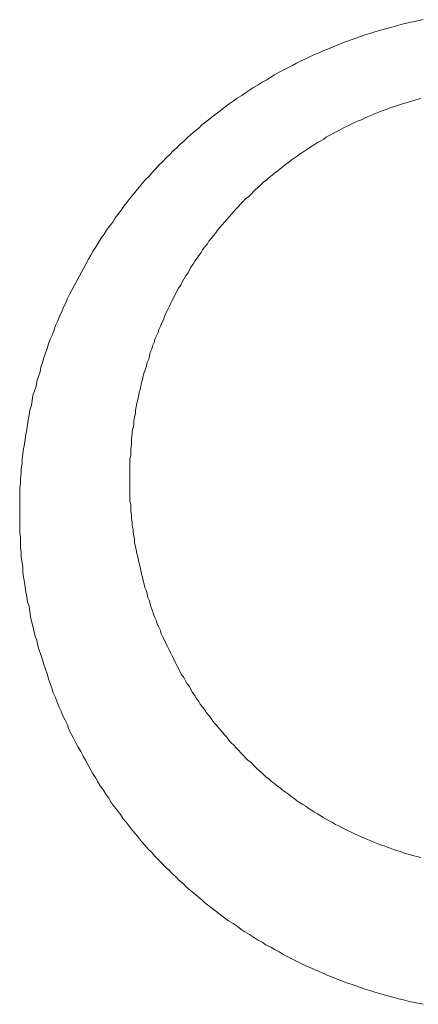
# Model space of a CAD drawing. Header units: millimetres. Extents: x -2274 to 12297, y -16157 to 26321.
# Tile 241 of 256: x -485.754 to -485.244, y -846.264 to -845.006. Entities that reach past the tile are written whole.
import ezdxf

# ---------------------------------------------------------------- set-up
doc = ezdxf.new("R2010")
doc.units = ezdxf.units.MM

msp = doc.modelspace()

# ---------------------------------------------------------------- linework, layer by layer
at = {"color": 253, "lineweight": 13}
for points in [[(-485.2375, -845.0056, 0), (-485.2445, -845.0069, 0), (-485.2505, -845.0082, 0), (-485.2565, -845.0096, 0), (-485.2625, -845.0111, 0), (-485.2685, -845.0127, 0), (-485.2745, -845.0143, 0), (-485.2805, -845.0159, 0), (-485.2875, -845.0176, 0), (-485.2935, -845.0194, 0), (-485.2995, -845.0213, 0), (-485.3055, -845.0231, 0), (-485.3115, -845.0251, 0), (-485.3175, -845.0271, 0), (-485.3235, -845.0292, 0), (-485.3295, -845.0313, 0), (-485.3355, -845.0335, 0), (-485.3415, -845.0357, 0), (-485.3475, -845.038, 0), (-485.3525, -845.0404, 0), (-485.3585, -845.0428, 0), (-485.3645, -845.0452, 0), (-485.3705, -845.0478, 0), (-485.3765, -845.0503, 0), (-485.3825, -845.053, 0), (-485.3875, -845.0557, 0), (-485.3935, -845.0584, 0), (-485.3995, -845.0612, 0), (-485.4045, -845.0641, 0), (-485.4105, -845.067, 0), (-485.4155, -845.0699, 0), (-485.4215, -845.0729, 0), (-485.4275, -845.076, 0), (-485.4325, -845.0791, 0), (-485.4375, -845.0823, 0), (-485.4435, -845.0855, 0), (-485.4485, -845.0888, 0), (-485.4545, -845.0922, 0), (-485.4595, -845.0956, 0), (-485.4645, -845.099, 0), (-485.4695, -845.1025, 0), (-485.4755, -845.106, 0), (-485.4805, -845.1096, 0), (-485.4855, -845.1133, 0), (-485.4905, -845.117, 0), (-485.4955, -845.1207, 0), (-485.5005, -845.1245, 0), (-485.5055, -845.1283, 0), (-485.5105, -845.1322, 0), (-485.5155, -845.1361, 0), (-485.5205, -845.1401, 0), (-485.5245, -845.1442, 0), (-485.5295, -845.1482, 0), (-485.5345, -845.1524, 0), (-485.5395, -845.1565, 0), (-485.5435, -845.1607, 0), (-485.5485, -845.165, 0), (-485.5525, -845.1693, 0), (-485.5575, -845.1736, 0), (-485.5615, -845.178, 0), (-485.5665, -845.1825, 0), (-485.5705, -845.187, 0), (-485.5755, -845.1915, 0), (-485.5795, -845.196, 0), (-485.5835, -845.2006, 0), (-485.5875, -845.2053, 0), (-485.5925, -845.21, 0), (-485.5965, -845.2147, 0), (-485.6005, -845.2195, 0), (-485.6045, -845.2243, 0), (-485.6085, -845.2291, 0), (-485.6125, -845.234, 0), (-485.6165, -845.239, 0), (-485.6205, -845.2439, 0), (-485.6235, -845.2489, 0), (-485.6275, -845.254, 0), (-485.6315, -845.259, 0), (-485.6345, -845.2642, 0), (-485.6385, -845.2693, 0), (-485.6425, -845.2745, 0), (-485.6455, -845.2797, 0), (-485.6495, -845.2849, 0), (-485.6525, -845.2902, 0), (-485.6555, -845.2955, 0), (-485.6595, -845.3009, 0), (-485.6625, -845.3063, 0), (-485.6655, -845.3117, 0), (-485.6685, -845.3171, 0), (-485.6715, -845.3226, 0), (-485.6745, -845.3281, 0), (-485.6775, -845.3336, 0), (-485.6805, -845.3392, 0), (-485.6835, -845.3448, 0), (-485.6865, -845.3504, 0), (-485.6895, -845.356, 0), (-485.6925, -845.3617, 0), (-485.6945, -845.3674, 0), (-485.6975, -845.3731, 0), (-485.6995, -845.3789, 0), (-485.7025, -845.3846, 0), (-485.7045, -845.3904, 0), (-485.7075, -845.3963, 0), (-485.7095, -845.4021, 0), (-485.7115, -845.408, 0), (-485.7145, -845.4138, 0), (-485.7165, -845.4198, 0), (-485.7185, -845.4257, 0), (-485.7205, -845.4316, 0), (-485.7225, -845.4376, 0), (-485.7245, -845.4436, 0), (-485.7265, -845.4496, 0), (-485.7275, -845.4556, 0), (-485.7295, -845.4617, 0), (-485.7315, -845.4677, 0), (-485.7325, -845.4738, 0), (-485.7345, -845.4799, 0), (-485.7365, -845.486, 0), (-485.7375, -845.4921, 0), (-485.7385, -845.4983, 0), (-485.7405, -845.5044, 0), (-485.7415, -845.5106, 0), (-485.7425, -845.5168, 0), (-485.7435, -845.5229, 0), (-485.7445, -845.5291, 0), (-485.7455, -845.5354, 0), (-485.7465, -845.5416, 0), (-485.7475, -845.5478, 0), (-485.7485, -845.5541, 0), (-485.7495, -845.5603, 0), (-485.7505, -845.5666, 0), (-485.7505, -845.5728, 0), (-485.7515, -845.5791, 0), (-485.7515, -845.5854, 0), (-485.7525, -845.5917, 0), (-485.7525, -845.598, 0), (-485.7535, -845.6043, 0), (-485.7535, -845.6106, 0), (-485.7535, -845.6169, 0), (-485.7535, -845.6232, 0), (-485.7535, -845.6295, 0), (-485.7535, -845.6358, 0), (-485.7535, -845.6421, 0), (-485.7535, -845.6485, 0), (-485.7535, -845.6548, 0), (-485.7535, -845.6611, 0), (-485.7525, -845.6674, 0), (-485.7525, -845.6737, 0), (-485.7525, -845.6801, 0), (-485.7515, -845.6864, 0), (-485.7515, -845.6927, 0), (-485.7505, -845.699, 0), (-485.7495, -845.7053, 0), (-485.7495, -845.7116, 0), (-485.7485, -845.7179, 0), (-485.7475, -845.7242, 0), (-485.7465, -845.7305, 0), (-485.7455, -845.7367, 0), (-485.7445, -845.743, 0), (-485.7435, -845.7493, 0), (-485.7415, -845.7555, 0), (-485.7405, -845.7617, 0), (-485.7395, -845.768, 0), (-485.7385, -845.7742, 0), (-485.7365, -845.7804, 0), (-485.7355, -845.7866, 0), (-485.7335, -845.7927, 0), (-485.7315, -845.7989, 0), (-485.7305, -845.805, 0), (-485.7285, -845.8112, 0), (-485.7265, -845.8173, 0), (-485.7245, -845.8234, 0), (-485.7225, -845.8295, 0), (-485.7205, -845.8355, 0), (-485.7185, -845.8416, 0), (-485.7165, -845.8476, 0), (-485.7145, -845.8536, 0), (-485.7125, -845.8596, 0), (-485.7105, -845.8655, 0), (-485.7075, -845.8715, 0), (-485.7055, -845.8774, 0), (-485.7035, -845.8833, 0), (-485.7005, -845.8891, 0), (-485.6985, -845.895, 0), (-485.6955, -845.9008, 0), (-485.6925, -845.9066, 0), (-485.6905, -845.9124, 0), (-485.6875, -845.9181, 0), (-485.6845, -845.9238, 0), (-485.6815, -845.9295, 0), (-485.6785, -845.9351, 0), (-485.6755, -845.9408, 0), (-485.6725, -845.9464, 0), (-485.6695, -845.9519, 0), (-485.6665, -845.9574, 0), (-485.6635, -845.9629, 0), (-485.6605, -845.9684, 0), (-485.6565, -845.9738, 0), (-485.6535, -845.9792, 0), (-485.6505, -845.9846, 0), (-485.6465, -845.9899, 0), (-485.6435, -845.9952, 0), (-485.6395, -846.0004, 0), (-485.6365, -846.0056, 0), (-485.6325, -846.0108, 0), (-485.6285, -846.0159, 0), (-485.6245, -846.021, 0), (-485.6215, -846.0261, 0), (-485.6175, -846.0311, 0), (-485.6135, -846.036, 0), (-485.6095, -846.041, 0), (-485.6055, -846.0458, 0), (-485.6015, -846.0507, 0), (-485.5975, -846.0555, 0), (-485.5935, -846.0602, 0), (-485.5895, -846.0649, 0), (-485.5845, -846.0696, 0), (-485.5805, -846.0742, 0), (-485.5765, -846.0788, 0), (-485.5715, -846.0833, 0), (-485.5675, -846.0878, 0), (-485.5625, -846.0922, 0), (-485.5585, -846.0966, 0), (-485.5535, -846.101, 0), (-485.5495, -846.1053, 0), (-485.5445, -846.1095, 0), (-485.5405, -846.1137, 0), (-485.5355, -846.1179, 0), (-485.5305, -846.122, 0), (-485.5255, -846.1261, 0), (-485.5205, -846.1301, 0), (-485.5165, -846.1341, 0), (-485.5115, -846.138, 0), (-485.5065, -846.1418, 0), (-485.5015, -846.1457, 0), (-485.4965, -846.1494, 0), (-485.4915, -846.1532, 0), (-485.4865, -846.1568, 0), (-485.4805, -846.1604, 0), (-485.4755, -846.164, 0), (-485.4705, -846.1675, 0), (-485.4655, -846.171, 0), (-485.4595, -846.1744, 0), (-485.4545, -846.1778, 0), (-485.4495, -846.1811, 0), (-485.4435, -846.1843, 0), (-485.4385, -846.1875, 0), (-485.4325, -846.1907, 0), (-485.4275, -846.1938, 0), (-485.4215, -846.1968, 0), (-485.4165, -846.1998, 0), (-485.4105, -846.2028, 0), (-485.4055, -846.2057, 0), (-485.3995, -846.2085, 0), (-485.3935, -846.2113, 0), (-485.3885, -846.214, 0), (-485.3825, -846.2166, 0), (-485.3765, -846.2193, 0), (-485.3705, -846.2218, 0), (-485.3645, -846.2243, 0), (-485.3595, -846.2268, 0), (-485.3535, -846.2291, 0), (-485.3475, -846.2315, 0), (-485.3415, -846.2337, 0), (-485.3355, -846.236, 0), (-485.3295, -846.2381, 0), (-485.3235, -846.2402, 0), (-485.3175, -846.2423, 0), (-485.3115, -846.2443, 0), (-485.3055, -846.2462, 0), (-485.2995, -846.2481, 0), (-485.2935, -846.2499, 0), (-485.2875, -846.2517, 0), (-485.2815, -846.2534, 0), (-485.2745, -846.255, 0), (-485.2685, -846.2566, 0), (-485.2625, -846.2581, 0), (-485.2565, -846.2596, 0), (-485.2505, -846.261, 0), (-485.2445, -846.2623, 0), (-485.2375, -846.2636, 0)], [(-485.2405, -846.0761, 0), (-485.2455, -846.075, 0), (-485.2495, -846.0738, 0), (-485.2535, -846.0725, 0), (-485.2585, -846.0712, 0), (-485.2625, -846.0699, 0), (-485.2665, -846.0686, 0), (-485.2715, -846.0672, 0), (-485.2755, -846.0658, 0), (-485.2795, -846.0643, 0), (-485.2835, -846.0628, 0), (-485.2875, -846.0613, 0), (-485.2925, -846.0597, 0), (-485.2965, -846.0581, 0), (-485.3005, -846.0564, 0), (-485.3045, -846.0547, 0), (-485.3085, -846.053, 0), (-485.3125, -846.0512, 0), (-485.3175, -846.0494, 0), (-485.3215, -846.0476, 0), (-485.3255, -846.0457, 0), (-485.3295, -846.0438, 0), (-485.3335, -846.0418, 0), (-485.3375, -846.0399, 0), (-485.3415, -846.0378, 0), (-485.3455, -846.0358, 0), (-485.3495, -846.0337, 0), (-485.3535, -846.0315, 0), (-485.3575, -846.0294, 0), (-485.3615, -846.0272, 0), (-485.3655, -846.0249, 0), (-485.3685, -846.0227, 0), (-485.3725, -846.0203, 0), (-485.3765, -846.018, 0), (-485.3805, -846.0156, 0), (-485.3845, -846.0132, 0), (-485.3875, -846.0107, 0), (-485.3915, -846.0083, 0), (-485.3955, -846.0057, 0), (-485.3995, -846.0032, 0), (-485.4025, -846.0006, 0), (-485.4065, -845.998, 0), (-485.4095, -845.9953, 0), (-485.4135, -845.9927, 0), (-485.4175, -845.9899, 0), (-485.4205, -845.9872, 0), (-485.4245, -845.9844, 0), (-485.4275, -845.9816, 0), (-485.4315, -845.9788, 0), (-485.4345, -845.9759, 0), (-485.4385, -845.973, 0), (-485.4415, -845.97, 0), (-485.4445, -845.9671, 0), (-485.4485, -845.9641, 0), (-485.4515, -845.9611, 0), (-485.4545, -845.958, 0), (-485.4575, -845.9549, 0), (-485.4615, -845.9518, 0), (-485.4645, -845.9487, 0), (-485.4675, -845.9455, 0), (-485.4705, -845.9423, 0), (-485.4735, -845.9391, 0), (-485.4765, -845.9358, 0), (-485.4795, -845.9325, 0), (-485.4835, -845.9292, 0), (-485.4865, -845.9259, 0), (-485.4885, -845.9225, 0), (-485.4915, -845.9192, 0), (-485.4945, -845.9157, 0), (-485.4975, -845.9123, 0), (-485.5005, -845.9088, 0), (-485.5035, -845.9054, 0), (-485.5065, -845.9018, 0), (-485.5085, -845.8983, 0), (-485.5115, -845.8947, 0), (-485.5145, -845.8912, 0), (-485.5165, -845.8875, 0), (-485.5195, -845.8839, 0), (-485.5225, -845.8802, 0), (-485.5245, -845.8766, 0), (-485.5275, -845.8729, 0), (-485.5295, -845.8691, 0), (-485.5325, -845.8654, 0), (-485.5345, -845.8616, 0), (-485.5365, -845.8578, 0), (-485.5395, -845.854, 0), (-485.5415, -845.8502, 0), (-485.5435, -845.8463, 0), (-485.5465, -845.8424, 0), (-485.5485, -845.8385, 0), (-485.5505, -845.8346, 0), (-485.5525, -845.8307, 0), (-485.5545, -845.8267, 0), (-485.5565, -845.8227, 0), (-485.5585, -845.8187, 0), (-485.5605, -845.8147, 0), (-485.5625, -845.8107, 0), (-485.5645, -845.8066, 0), (-485.5665, -845.8025, 0), (-485.5685, -845.7985, 0), (-485.5705, -845.7944, 0), (-485.5725, -845.7902, 0), (-485.5735, -845.7861, 0), (-485.5755, -845.782, 0), (-485.5775, -845.7778, 0), (-485.5785, -845.7736, 0), (-485.5805, -845.7694, 0), (-485.5825, -845.7652, 0), (-485.5835, -845.761, 0), (-485.5855, -845.7568, 0), (-485.5865, -845.7525, 0), (-485.5875, -845.7482, 0), (-485.5895, -845.744, 0), (-485.5905, -845.7397, 0), (-485.5915, -845.7354, 0), (-485.5935, -845.7311, 0), (-485.5945, -845.7268, 0), (-485.5955, -845.7224, 0), (-485.5965, -845.7181, 0), (-485.5975, -845.7137, 0), (-485.5985, -845.7094, 0), (-485.5995, -845.705, 0), (-485.6005, -845.7006, 0), (-485.6015, -845.6962, 0), (-485.6025, -845.6919, 0), (-485.6035, -845.6875, 0), (-485.6045, -845.683, 0), (-485.6055, -845.6786, 0), (-485.6065, -845.6742, 0), (-485.6065, -845.6698, 0), (-485.6075, -845.6653, 0), (-485.6085, -845.6609, 0), (-485.6085, -845.6564, 0), (-485.6095, -845.652, 0), (-485.6095, -845.6475, 0), (-485.6105, -845.6431, 0), (-485.6105, -845.6386, 0), (-485.6115, -845.6341, 0), (-485.6115, -845.6297, 0), (-485.6115, -845.6252, 0), (-485.6125, -845.6207, 0), (-485.6125, -845.6162, 0), (-485.6125, -845.6118, 0), (-485.6125, -845.6073, 0), (-485.6125, -845.6028, 0), (-485.6125, -845.5983, 0), (-485.6125, -845.5938, 0), (-485.6125, -845.5893, 0), (-485.6125, -845.5849, 0), (-485.6125, -845.5804, 0), (-485.6125, -845.5759, 0), (-485.6125, -845.5714, 0), (-485.6125, -845.5669, 0), (-485.6115, -845.5625, 0), (-485.6115, -845.558, 0), (-485.6115, -845.5535, 0), (-485.6105, -845.549, 0), (-485.6105, -845.5446, 0), (-485.6105, -845.5401, 0), (-485.6095, -845.5357, 0), (-485.6095, -845.5312, 0), (-485.6085, -845.5268, 0), (-485.6075, -845.5223, 0), (-485.6075, -845.5179, 0), (-485.6065, -845.5134, 0), (-485.6055, -845.509, 0), (-485.6055, -845.5046, 0), (-485.6045, -845.5002, 0), (-485.6035, -845.4958, 0), (-485.6025, -845.4914, 0), (-485.6015, -845.487, 0), (-485.6005, -845.4826, 0), (-485.5995, -845.4782, 0), (-485.5985, -845.4739, 0), (-485.5975, -845.4695, 0), (-485.5965, -845.4652, 0), (-485.5955, -845.4608, 0), (-485.5945, -845.4565, 0), (-485.5925, -845.4522, 0), (-485.5915, -845.4479, 0), (-485.5905, -845.4436, 0), (-485.5885, -845.4393, 0), (-485.5875, -845.435, 0), (-485.5865, -845.4308, 0), (-485.5845, -845.4265, 0), (-485.5835, -845.4223, 0), (-485.5815, -845.4181, 0), (-485.5805, -845.4139, 0), (-485.5785, -845.4097, 0), (-485.5765, -845.4055, 0), (-485.5755, -845.4014, 0), (-485.5735, -845.3972, 0), (-485.5715, -845.3931, 0), (-485.5695, -845.389, 0), (-485.5685, -845.3849, 0), (-485.5665, -845.3808, 0), (-485.5645, -845.3767, 0), (-485.5625, -845.3727, 0), (-485.5605, -845.3686, 0), (-485.5585, -845.3646, 0), (-485.5565, -845.3606, 0), (-485.5545, -845.3567, 0), (-485.5525, -845.3527, 0), (-485.5505, -845.3488, 0), (-485.5475, -845.3449, 0), (-485.5455, -845.341, 0), (-485.5435, -845.3371, 0), (-485.5415, -845.3332, 0), (-485.5385, -845.3294, 0), (-485.5365, -845.3256, 0), (-485.5345, -845.3218, 0), (-485.5315, -845.318, 0), (-485.5295, -845.3143, 0), (-485.5265, -845.3105, 0), (-485.5245, -845.3068, 0), (-485.5215, -845.3031, 0), (-485.5195, -845.2995, 0), (-485.5165, -845.2959, 0), (-485.5135, -845.2922, 0), (-485.5115, -845.2887, 0), (-485.5085, -845.2851, 0), (-485.5055, -845.2815, 0), (-485.5025, -845.278, 0), (-485.5005, -845.2745, 0), (-485.4975, -845.2711, 0), (-485.4945, -845.2676, 0), (-485.4915, -845.2642, 0), (-485.4885, -845.2608, 0), (-485.4855, -845.2575, 0), (-485.4825, -845.2541, 0), (-485.4795, -845.2508, 0), (-485.4765, -845.2475, 0), (-485.4735, -845.2443, 0), (-485.4705, -845.241, 0), (-485.4675, -845.2378, 0), (-485.4645, -845.2347, 0), (-485.4605, -845.2315, 0), (-485.4575, -845.2284, 0), (-485.4545, -845.2253, 0), (-485.4515, -845.2223, 0), (-485.4475, -845.2192, 0), (-485.4445, -845.2162, 0), (-485.4415, -845.2132, 0), (-485.4375, -845.2103, 0), (-485.4345, -845.2074, 0), (-485.4305, -845.2045, 0), (-485.4275, -845.2017, 0), (-485.4235, -845.1988, 0), (-485.4205, -845.196, 0), (-485.4165, -845.1933, 0), (-485.4135, -845.1906, 0), (-485.4095, -845.1879, 0), (-485.4065, -845.1852, 0), (-485.4025, -845.1826, 0), (-485.3985, -845.18, 0), (-485.3955, -845.1774, 0), (-485.3915, -845.1749, 0), (-485.3875, -845.1724, 0), (-485.3835, -845.1699, 0), (-485.3805, -845.1675, 0), (-485.3765, -845.1651, 0), (-485.3725, -845.1627, 0), (-485.3685, -845.1604, 0), (-485.3645, -845.1581, 0), (-485.3615, -845.1559, 0), (-485.3575, -845.1536, 0), (-485.3535, -845.1515, 0), (-485.3495, -845.1493, 0), (-485.3455, -845.1472, 0), (-485.3415, -845.1451, 0), (-485.3375, -845.1431, 0), (-485.3335, -845.1411, 0), (-485.3295, -845.1391, 0), (-485.3255, -845.1372, 0), (-485.3215, -845.1353, 0), (-485.3165, -845.1334, 0), (-485.3125, -845.1316, 0), (-485.3085, -845.1298, 0), (-485.3045, -845.1281, 0), (-485.3005, -845.1263, 0), (-485.2965, -845.1247, 0), (-485.2925, -845.123, 0), (-485.2875, -845.1214, 0), (-485.2835, -845.1199, 0), (-485.2795, -845.1183, 0), (-485.2755, -845.1169, 0), (-485.2705, -845.1154, 0), (-485.2665, -845.114, 0), (-485.2625, -845.1126, 0), (-485.2585, -845.1113, 0), (-485.2535, -845.11, 0), (-485.2495, -845.1087, 0), (-485.2455, -845.1075, 0), (-485.2405, -845.1063, 0)]]:
    msp.add_polyline3d(points, dxfattribs=at)

doc.saveas('drawing.dxf')
